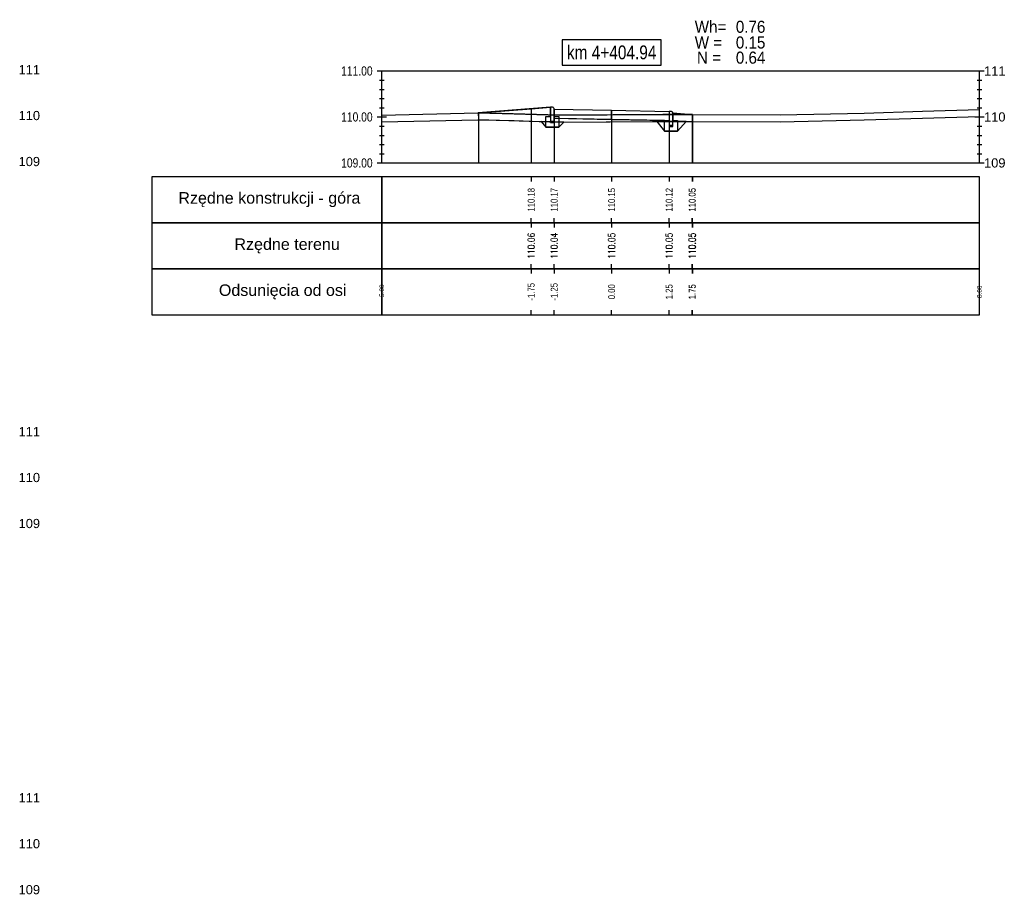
# Model space of a CAD drawing. Extents: x 7537626 to 7538805, y 5722894 to 5725486.
# Tile 3 of 105: x 7537988 to 7538009, y 5725242 to 5725261. Entities that reach past the tile are written whole.
import ezdxf

# ---------------------------------------------------------------- set-up
doc = ezdxf.new("R2010")
doc.units = 0
for name, color, linetype in [('C-DROGI-PROFILE', 7, 'Continuous'), ('C-DROGI-PROFILE-ETYKIETY', 7, 'Continuous'), ('C-DROGI-PRZEKROJE-ETYKIETY', 7, 'Continuous'), ('C-POPRZECZKA-przekrój', 2, 'Continuous'), ('C-POPRZECZKA-widok', 1, 'Continuous')]:
    doc.layers.add(name, color=color, linetype=linetype)
doc.layers.add('C-humus', color=7, linetype='Continuous', true_color=0x003df5)
doc.layers.add('C-Teren', color=7, linetype='Continuous', true_color=0x008521)
for name, color, linetype, lineweight, plot in [('D-1.pow. hum.', 7, 'Continuous', 30, False), ('D-2.wykop', 30, 'Continuous', 30, False), ('D-3.nasyp', 4, 'Continuous', 30, False)]:
    doc.layers.add(name, color=color, linetype=linetype, lineweight=lineweight, plot=plot)
doc.layers.add('D-roboty-ziemne-opis', color=2, linetype='Continuous', lineweight=30)
doc.styles.add('2mm08', font='arial.ttf', dxfattribs={"width": 0.8})
doc.styles.get("Standard").update_dxf_attribs({"font": 'arial.ttf'})

msp = doc.modelspace()

# ---------------------------------------------------------------- linework, layer by layer
at = {"layer": 'C-DROGI-PROFILE', "color": 7, "linetype": 'Continuous', "lineweight": -3}
for p, q in [((7537998.649, 5725257.614), (7537998.649, 5725257.514)), ((7537999.149, 5725257.614), (7537999.149, 5725257.514)), ((7538000.399, 5725257.614), (7538000.399, 5725257.514)), ((7538001.649, 5725257.614), (7538001.649, 5725257.514)), ((7538002.149, 5725257.614), (7538002.149, 5725257.514)), ((7538002.154, 5725257.614), (7538002.154, 5725257.514)), ((7537998.649, 5725256.614), (7537998.649, 5725256.714)), ((7537998.649, 5725256.614), (7537998.649, 5725256.514)), ((7537999.149, 5725256.614), (7537999.149, 5725256.714)), ((7537999.149, 5725256.614), (7537999.149, 5725256.514)), ((7538000.399, 5725256.614), (7538000.399, 5725256.714)), ((7538000.399, 5725256.614), (7538000.399, 5725256.514)), ((7538001.649, 5725256.614), (7538001.649, 5725256.714)), ((7538001.649, 5725256.614), (7538001.649, 5725256.514)), ((7538002.149, 5725256.614), (7538002.149, 5725256.714)), ((7538002.149, 5725256.614), (7538002.149, 5725256.514)), ((7538002.154, 5725256.614), (7538002.154, 5725256.714)), ((7538002.154, 5725256.614), (7538002.154, 5725256.514)), ((7537998.649, 5725255.614), (7537998.649, 5725255.714)), ((7537999.149, 5725255.614), (7537999.149, 5725255.714)), ((7538000.399, 5725255.614), (7538000.399, 5725255.714)), ((7538001.649, 5725255.614), (7538001.649, 5725255.714)), ((7538002.149, 5725255.614), (7538002.149, 5725255.714)), ((7538002.154, 5725255.614), (7538002.154, 5725255.714)), ((7537998.649, 5725255.614), (7537998.649, 5725255.514)), ((7537999.149, 5725255.614), (7537999.149, 5725255.514)), ((7538000.399, 5725255.614), (7538000.399, 5725255.514)), ((7538001.649, 5725255.614), (7538001.649, 5725255.514)), ((7538002.149, 5725255.614), (7538002.149, 5725255.514)), ((7538002.154, 5725255.614), (7538002.154, 5725255.514)), ((7537998.649, 5725254.614), (7537998.649, 5725254.714)), ((7537999.149, 5725254.614), (7537999.149, 5725254.714)), ((7538000.399, 5725254.614), (7538000.399, 5725254.714)), ((7538001.649, 5725254.614), (7538001.649, 5725254.714)), ((7538002.149, 5725254.614), (7538002.149, 5725254.714)), ((7538002.154, 5725254.614), (7538002.154, 5725254.714))]:
    msp.add_line(p, q, dxfattribs=at)
at = {"layer": 'C-DROGI-PROFILE', "color": 1, "linetype": 'Continuous', "lineweight": -3}
for points in [[(7537995.399, 5725256.614), (7537995.399, 5725257.614), (7537990.399, 5725257.614), (7537990.399, 5725256.614)], [(7537995.399, 5725256.614), (7538008.399, 5725256.614), (7538008.399, 5725257.614), (7537995.399, 5725257.614)], [(7537995.399, 5725255.614), (7537995.399, 5725256.614), (7537990.399, 5725256.614), (7537990.399, 5725255.614)], [(7537995.399, 5725255.614), (7538008.399, 5725255.614), (7538008.399, 5725256.614), (7537995.399, 5725256.614)], [(7537995.399, 5725254.614), (7537995.399, 5725255.614), (7537990.399, 5725255.614), (7537990.399, 5725254.614)], [(7537995.399, 5725254.614), (7538008.399, 5725254.614), (7538008.399, 5725255.614), (7537995.399, 5725255.614)]]:
    msp.add_3dface(points, dxfattribs=at)
at = {"layer": 'C-DROGI-PRZEKROJE-ETYKIETY', "color": 1, "linetype": 'Continuous', "lineweight": -3}
for p, q in [((7537998.649, 5725259.092), (7537998.649, 5725257.914)), ((7537999.149, 5725259.085), (7537999.149, 5725257.914)), ((7537997.499, 5725259.004), (7537997.499, 5725257.914)), ((7538000.399, 5725259.06), (7538000.399, 5725257.914)), ((7538001.649, 5725259.035), (7538001.649, 5725257.914)), ((7538002.149, 5725258.962), (7538002.149, 5725257.914)), ((7538002.154, 5725258.965), (7538002.154, 5725257.914))]:
    msp.add_line(p, q, dxfattribs=at)
at = {"layer": 'C-humus'}
for p, q in [((7538005.891, 5725258.849), (7538007.158, 5725258.888)), ((7538007.158, 5725258.888), (7538008.399, 5725258.927)), ((7537995.399, 5725258.807), (7537997.491, 5725258.854)), ((7537997.491, 5725258.854), (7537998.276, 5725258.835)), ((7537998.276, 5725258.835), (7537999.264, 5725258.803)), ((7537999.264, 5725258.803), (7538001.343, 5725258.818)), ((7538001.343, 5725258.818), (7538004.066, 5725258.808)), ((7538004.066, 5725258.808), (7538005.891, 5725258.849))]:
    msp.add_line(p, q, dxfattribs=at)
at = {"layer": 'C-POPRZECZKA-przekrój', "color": 2, "linetype": 'Continuous', "lineweight": -3}
for p, q in [((7537997.499, 5725259.004), (7537998.649, 5725259.092)), ((7537998.649, 5725259.092), (7537999.069, 5725259.125)), ((7537999.109, 5725259.125), (7537999.069, 5725259.125)), ((7537999.069, 5725259.125), (7537999.069, 5725258.795)), ((7537999.114, 5725259.125), (7537999.109, 5725259.125)), ((7537999.123, 5725259.123), (7537999.114, 5725259.125)), ((7537999.131, 5725259.119), (7537999.123, 5725259.123)), ((7537999.137, 5725259.114), (7537999.131, 5725259.119)), ((7537999.141, 5725259.108), (7537999.137, 5725259.114)), ((7537999.146, 5725259.101), (7537999.141, 5725259.108)), ((7537999.148, 5725259.093), (7537999.146, 5725259.101)), ((7537999.149, 5725259.085), (7537999.148, 5725259.093)), ((7537999.149, 5725259.085), (7538000.399, 5725259.06)), ((7537999.149, 5725259.085), (7537999.15, 5725258.885)), ((7537999.149, 5725258.795), (7537999.149, 5725259.085)), ((7537999.149, 5725259.085), (7537999.149, 5725258.925)), ((7537998.969, 5725258.695), (7537998.969, 5725258.925)), ((7537998.969, 5725258.925), (7537999.069, 5725258.925)), ((7537999.069, 5725258.925), (7537999.069, 5725258.825)), ((7537999.149, 5725258.925), (7537999.249, 5725258.925)), ((7537999.15, 5725258.885), (7538000.399, 5725258.86)), ((7537999.249, 5725258.925), (7537999.249, 5725258.695)), ((7538000.399, 5725258.86), (7538000.399, 5725259.06)), ((7538000.399, 5725259.06), (7538001.649, 5725259.035)), ((7538000.399, 5725258.86), (7538001.648, 5725258.835)), ((7538001.649, 5725259.035), (7538001.648, 5725258.835)), ((7538001.689, 5725259.035), (7538001.649, 5725259.035)), ((7538001.649, 5725259.035), (7538001.649, 5725258.705)), ((7538001.694, 5725259.035), (7538001.689, 5725259.035)), ((7538001.703, 5725259.033), (7538001.694, 5725259.035)), ((7538001.711, 5725259.029), (7538001.703, 5725259.033)), ((7538001.717, 5725259.024), (7538001.711, 5725259.029)), ((7538001.721, 5725259.018), (7538001.717, 5725259.024)), ((7538001.726, 5725259.011), (7538001.721, 5725259.018)), ((7538001.728, 5725259.003), (7538001.726, 5725259.011)), ((7538001.729, 5725258.995), (7538001.728, 5725259.003)), ((7538001.729, 5725258.705), (7538001.729, 5725258.995)), ((7538001.729, 5725258.995), (7538001.729, 5725258.835)), ((7538001.729, 5725258.995), (7538002.149, 5725258.962)), ((7538002.149, 5725258.962), (7538002.154, 5725258.965)), ((7537999.249, 5725258.695), (7537998.969, 5725258.695)), ((7537999.069, 5725258.825), (7537999.149, 5725258.825)), ((7537999.069, 5725258.795), (7537999.149, 5725258.795)), ((7538001.549, 5725258.605), (7538001.549, 5725258.835)), ((7538001.549, 5725258.835), (7538001.649, 5725258.835)), ((7538001.649, 5725258.835), (7538001.649, 5725258.735)), ((7538001.649, 5725258.735), (7538001.729, 5725258.735)), ((7538001.649, 5725258.705), (7538001.729, 5725258.705)), ((7538001.729, 5725258.835), (7538001.829, 5725258.835)), ((7538001.829, 5725258.835), (7538001.829, 5725258.605)), ((7538001.829, 5725258.605), (7538001.549, 5725258.605))]:
    msp.add_line(p, q, dxfattribs=at)
at = {"layer": 'C-POPRZECZKA-widok', "color": 1, "linetype": 'Continuous', "lineweight": -3}
for p, q in [((7537995.299, 5725259.914), (7538008.499, 5725259.914)), ((7537995.399, 5725257.914), (7537995.399, 5725259.914)), ((7538008.399, 5725257.914), (7538008.399, 5725259.914)), ((7537995.349, 5725259.714), (7537995.449, 5725259.714)), ((7537995.349, 5725259.514), (7537995.449, 5725259.514)), ((7538008.349, 5725259.714), (7538008.449, 5725259.714)), ((7538008.349, 5725259.514), (7538008.449, 5725259.514)), ((7537995.349, 5725259.314), (7537995.449, 5725259.314)), ((7538008.349, 5725259.314), (7538008.449, 5725259.314)), ((7537995.349, 5725259.114), (7537995.449, 5725259.114)), ((7538008.349, 5725259.114), (7538008.449, 5725259.114)), ((7537995.299, 5725258.914), (7537995.499, 5725258.914)), ((7537995.349, 5725258.914), (7537995.449, 5725258.914)), ((7538008.299, 5725258.914), (7538008.499, 5725258.914)), ((7538008.349, 5725258.914), (7538008.449, 5725258.914)), ((7537995.349, 5725258.714), (7537995.449, 5725258.714)), ((7538008.349, 5725258.714), (7538008.449, 5725258.714)), ((7537995.349, 5725258.514), (7537995.449, 5725258.514)), ((7538008.349, 5725258.514), (7538008.449, 5725258.514)), ((7537995.349, 5725258.314), (7537995.449, 5725258.314)), ((7538008.349, 5725258.314), (7538008.449, 5725258.314)), ((7537995.349, 5725258.114), (7537995.449, 5725258.114)), ((7538008.349, 5725258.114), (7538008.449, 5725258.114)), ((7537995.299, 5725257.914), (7538008.499, 5725257.914))]:
    msp.add_line(p, q, dxfattribs=at)
at = {"layer": 'C-POPRZECZKA-widok', "color": 3, "linetype": 'Continuous', "lineweight": -3}
msp.add_3dface([(7537999.319, 5725260.039), (7538001.478, 5725260.039), (7538001.478, 5725260.595), (7537999.319, 5725260.595)], dxfattribs=at)
at = {"layer": 'C-Teren'}
for p, q in [((7538007.158, 5725259.038), (7538008.399, 5725259.077)), ((7537995.399, 5725258.957), (7537997.491, 5725259.004)), ((7537997.491, 5725259.004), (7537998.276, 5725258.985)), ((7537998.276, 5725258.985), (7537999.264, 5725258.953)), ((7537999.264, 5725258.953), (7538001.343, 5725258.968)), ((7538001.343, 5725258.968), (7538004.066, 5725258.958)), ((7538004.066, 5725258.958), (7538005.891, 5725258.999)), ((7538005.891, 5725258.999), (7538007.158, 5725259.038))]:
    msp.add_line(p, q, dxfattribs=at)
at = {"layer": 'D-1.pow. hum.'}
msp.add_lwpolyline([(7537997.499, 5725259.004), (7537997.499, 5725258.857), (7537999.264, 5725258.803), (7538001.288, 5725258.817), (7538002.154, 5725258.815), (7538002.154, 5725258.965), (7538001.509, 5725258.967), (7538000.433, 5725258.961), (7537999.264, 5725258.953), (7537997.499, 5725259.004)], dxfattribs=at)
at = {"layer": 'D-2.wykop'}
for points in [[(7537998.868, 5725258.816), (7537998.969, 5725258.695), (7537999.249, 5725258.695), (7537999.357, 5725258.804), (7537999.249, 5725258.804), (7537998.868, 5725258.816)], [(7538001.382, 5725258.818), (7538001.549, 5725258.605), (7538001.829, 5725258.605), (7538002.019, 5725258.815), (7538001.382, 5725258.818)]]:
    msp.add_lwpolyline(points, dxfattribs=at)
at = {"layer": 'D-3.nasyp'}
for points in [[(7537998.969, 5725258.695), (7537998.969, 5725258.925), (7537999.069, 5725258.925), (7537999.069, 5725259.125), (7537997.495, 5725259.004), (7537997.499, 5725258.857), (7537998.869, 5725258.815), (7537998.969, 5725258.695)], [(7537999.249, 5725258.883), (7537999.249, 5725258.695), (7537999.357, 5725258.804), (7538001.382, 5725258.818), (7538001.549, 5725258.605), (7538001.549, 5725258.837), (7537999.249, 5725258.883)], [(7538001.728, 5725258.992), (7538001.728, 5725258.835), (7538001.829, 5725258.835), (7538001.829, 5725258.605), (7538002.019, 5725258.815), (7538002.154, 5725258.815), (7538002.154, 5725258.965), (7538002.149, 5725258.962), (7538001.729, 5725258.995), (7538001.728, 5725258.992)]]:
    msp.add_lwpolyline(points, dxfattribs=at)

# ---------------------------------------------------------------- texts
at = {"layer": 'C-DROGI-PROFILE', "color": 2}
for s, p in [('Rzędne konstrukcji - góra', (7537990.974, 5725257.03)), ('Rzędne terenu', (7537992.194, 5725256.024)), ('Odsunięcia od osi', (7537991.855, 5725255.024))]:
    msp.add_text(s, height=0.25, dxfattribs=at).set_placement(p)
at = {"layer": 'C-DROGI-PROFILE-ETYKIETY', "color": 1, "linetype": 'Continuous', "lineweight": -3, "char_height": 0.15, "attachment_point": 5, "rotation": 90, "style": '2mm08'}
for s, insert in [('110.18', (7537998.649, 5725257.114)), ('110.17', (7537999.149, 5725257.114)), ('110.15', (7538000.399, 5725257.114)), ('110.12', (7538001.649, 5725257.114)), ('110.05', (7538002.149, 5725257.114)), ('110.05', (7538002.154, 5725257.114)), ('{\\Fsimplex.shx|c238;110.06}', (7537998.649, 5725256.114)), ('{\\Fsimplex.shx|c238;110.04}', (7537999.149, 5725256.114)), ('{\\Fsimplex.shx|c238;110.05}', (7538000.399, 5725256.114)), ('{\\Fsimplex.shx|c238;110.05}', (7538001.649, 5725256.114)), ('{\\Fsimplex.shx|c238;110.05}', (7538002.149, 5725256.114)), ('{\\Fsimplex.shx|c238;110.05}', (7538002.154, 5725256.114)), ('-1.75', (7537998.649, 5725255.114)), ('-1.25', (7537999.149, 5725255.114)), ('0.00', (7538000.399, 5725255.114)), ('1.25', (7538001.649, 5725255.114)), ('1.75', (7538002.149, 5725255.114)), ('1.75', (7538002.154, 5725255.114))]:
    msp.add_mtext(s, dxfattribs=dict(at, insert=insert))
at = {"layer": 'C-DROGI-PROFILE-ETYKIETY', "color": 7, "linetype": 'Continuous', "lineweight": -3, "char_height": 0.1, "attachment_point": 5, "rotation": 90, "style": '2mm08'}
for s, insert in [('-5.00', (7537995.399, 5725255.114)), ('8.00', (7538008.399, 5725255.114))]:
    msp.add_mtext(s, dxfattribs=dict(at, insert=insert))
at = {"layer": 'C-POPRZECZKA-widok', "color": 3, "linetype": 'Continuous', "lineweight": -3, "insert": (7538000.399, 5725260.164), "char_height": 0.3, "attachment_point": 8, "style": '2mm08'}
msp.add_mtext('km 4+404.94', dxfattribs=at)
at = {"layer": 'C-POPRZECZKA-widok', "color": 1, "linetype": 'Continuous', "lineweight": -3, "char_height": 0.2, "attachment_point": 4}
for s, insert in [('111', (7537987.499, 5725259.944)), ('111', (7538008.499, 5725259.914)), ('110', (7537987.499, 5725258.944)), ('110', (7538008.499, 5725258.914)), ('109', (7537987.499, 5725257.944)), ('109', (7538008.499, 5725257.914)), ('111', (7537987.499, 5725252.074)), ('110', (7537987.499, 5725251.074)), ('109', (7537987.499, 5725250.074)), ('111', (7537987.499, 5725244.112)), ('110', (7537987.499, 5725243.112)), ('109', (7537987.499, 5725242.112))]:
    msp.add_mtext(s, dxfattribs=dict(at, insert=insert))
at = {"layer": 'C-POPRZECZKA-widok', "color": 1, "linetype": 'Continuous', "lineweight": -3, "char_height": 0.2, "attachment_point": 6, "style": '2mm08'}
for s, insert in [('111.00', (7537995.199, 5725259.914)), ('110.00', (7537995.199, 5725258.914)), ('109.00', (7537995.199, 5725257.914))]:
    msp.add_mtext(s, dxfattribs=dict(at, insert=insert))
at = {"layer": 'D-roboty-ziemne-opis', "lineweight": 25, "width": 0.9}
for s, p in [('Wh=', (7538002.206, 5725260.744)), ('0.76', (7538003.1, 5725260.744)), ('W =', (7538002.206, 5725260.403)), ('0.15', (7538003.1, 5725260.403)), ('N =', (7538002.254, 5725260.073)), ('0.64', (7538003.1, 5725260.073))]:
    msp.add_text(s, height=0.2625, dxfattribs=at).set_placement(p)

doc.saveas('drawing.dxf')
